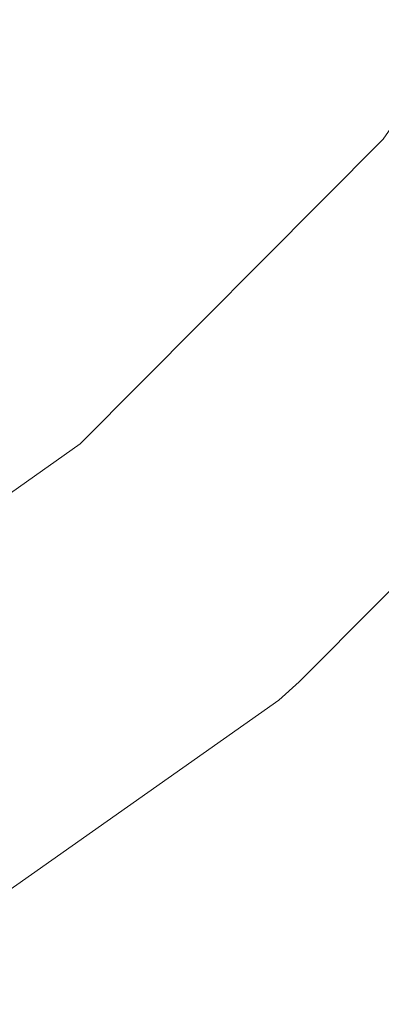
# Model space of a CAD drawing. Header units: inches. Extents: x 1352 to 2050, y -1711 to -1289.
# Tile 199 of 256: x 1801.509 to 1801.721, y -1515.161 to -1514.584. Entities that reach past the tile are written whole.
import ezdxf

# ---------------------------------------------------------------- set-up
doc = ezdxf.new("R2010")
doc.units = ezdxf.units.IN
doc.header["$MEASUREMENT"] = 0
doc.layers.add('图层 1', color=7, linetype='Continuous')

# ---------------------------------------------------------------- blocks, each defined once
blk = doc.blocks.new('block 16')
at = {"layer": '图层 1', "lineweight": 0}
blk.add_open_spline([(1801.34121, -1514.97626), (1801.34121, -1514.97626), (1801.54447, -1514.8326), (1801.54447, -1514.8326), (1801.54447, -1514.8326), (1801.72224, -1514.6538), (1801.72224, -1514.6538), (1801.72224, -1514.6538), (1801.86211, -1514.45364), (1801.86211, -1514.45364), (1801.86211, -1514.45364), (1801.98544, -1514.22523), (1801.98544, -1514.22523), (1802.0099, -1514.17907), (1802.06778, -1514.1615), (1802.1136, -1514.18699), (1802.15977, -1514.21179), (1802.17699, -1514.26933), (1802.15219, -1514.31549), (1802.15219, -1514.31549), (1802.0261, -1514.54838), (1802.0261, -1514.54838), (1802.0261, -1514.54838), (1802.02058, -1514.55699), (1802.02058, -1514.55699), (1802.02058, -1514.55699), (1801.87313, -1514.76921), (1801.87313, -1514.76921), (1801.87313, -1514.76921), (1801.86245, -1514.78196), (1801.86245, -1514.78196), (1801.86245, -1514.78196), (1801.67297, -1514.97213), (1801.67297, -1514.97213), (1801.67297, -1514.97213), (1801.66092, -1514.98281), (1801.66092, -1514.98281), (1801.66092, -1514.98281), (1801.45076, -1515.13095), (1801.45076, -1515.13095), (1801.4077, -1515.16126), (1801.34845, -1515.15127), (1801.31847, -1515.10855), (1801.28816, -1515.06583), (1801.29849, -1515.00658), (1801.34121, -1514.97626)], degree=3, knots=[0, 0, 0, 0, 1, 1, 1, 2, 2, 2, 3, 3, 3, 4, 4, 4, 5, 5, 5, 6, 6, 6, 7, 7, 7, 8, 8, 8, 9, 9, 9, 10, 10, 10, 11, 11, 11, 12, 12, 12, 13, 13, 13, 14, 14, 14, 15, 15, 15, 15], dxfattribs=at)
blk = doc.blocks.new('block 9')
at = {"layer": '图层 1'}
blk.add_blockref('block 16', (0, 0), dxfattribs=at)
blk = doc.blocks.new('block 2')
at = {"layer": '图层 1'}
blk.add_blockref('block 9', (0, 0), dxfattribs=at)

msp = doc.modelspace()

# ---------------------------------------------------------------- block references
at = {"layer": '图层 1'}
msp.add_blockref('block 2', (0, 0), dxfattribs=at)

doc.saveas('drawing.dxf')
